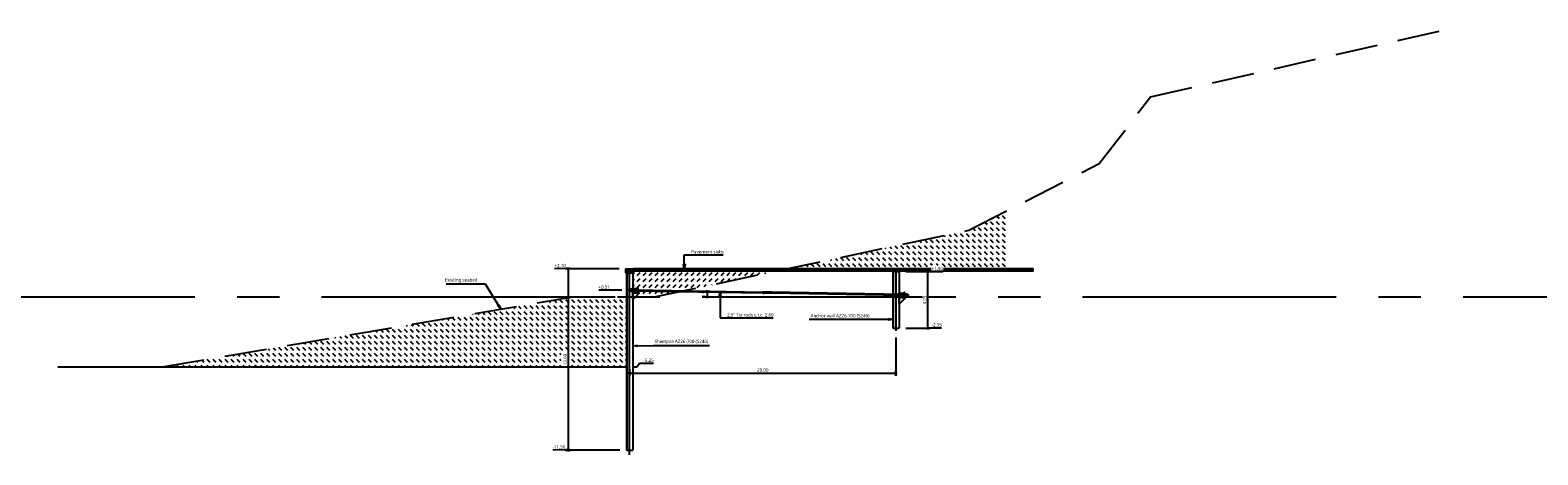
# Model space of a CAD drawing. Header units: metres. Extents: x 2831 to 4656, y -1529 to 547.
# Tile 4 of 20: x 3430 to 3543, y -1472 to -1440. Entities that reach past the tile are written whole.
import ezdxf

# ---------------------------------------------------------------- set-up
doc = ezdxf.new("R2010")
doc.units = ezdxf.units.M
doc.linetypes.add('06 Sections$0$CENTER2', pattern=[28.575, 19.05, -3.175, 3.175, -3.175])
doc.linetypes.add('06 Sections$0$HIDDEN2', pattern=[4.7625, 3.175, -1.5875])
for name, color, linetype in [('06 Sections$0$H000B1-HATCH-013', 8, 'Continuous'), ('06 Sections$0$H000BU-HATCH-K251', 251, 'Continuous'), ('06 Sections$0$H000BW-HATCH-K253', 253, 'Continuous'), ('06 Sections$0$H000E1-GEN-013', 8, 'Continuous'), ('06 Sections$0$H000E2-GEN-018', 1, 'Continuous'), ('06 Sections$0$H000E4-GEN-035', 3, 'Continuous'), ('06 Sections$0$H000E5-GEN-050', 4, 'Continuous'), ('06 Sections$0$H000H3-TEXT-025', 7, 'Continuous'), ('06 Sections$0$H000L3-HID-025', 7, '06 Sections$0$HIDDEN2'), ('06 Sections$0$H000S3-DIM-025', 7, 'Continuous'), ('06 Sections$0$H030L2-SYS-018', 1, '06 Sections$0$CENTER2'), ('06 Sections$0$H030L8-SYS-013', 8, '06 Sections$0$CENTER2'), ('06 Sections$0$SYST-013-CE2', 8, '06 Sections$0$CENTER2')]:
    doc.layers.add(name, color=color, linetype=linetype)
doc.styles.add('06 Sections$0$ISO', font='segoeui.ttf')
doc.dimstyles.new('06 Sections$0$WB-M100', dxfattribs={"dimscale": 0.1, "dimtxt": 2.5, "dimasz": 1, "dimexe": 2, "dimexo": 5, "dimgap": 1, "dimtad": 1, "dimzin": 0, "dimdsep": 46, "dimtxsty": '06 Sections$0$ISO', "dimblk1": '06 Sections$0$dimdot', "dimblk2": '06 Sections$0$dimdot', "dimsah": 1, "dimcen": 0, "dimdle": 2, "dimclrd": 256, "dimclre": 256, "dimclrt": 256, "dimadec": 0, "dimazin": 0, "dimtp": 1, "dimtfac": 1, "dimtix": 1, "dimtmove": 0, "dimatfit": 3, "dimldrblk": '06 Sections$0$dimpijl', "dimfxl": 2, "dimtolj": 1, "dimtzin": 1, "dimlwd": -1, "dimlwe": -1, "dimarcsym": 0})

# ---------------------------------------------------------------- blocks, each defined once
blk = doc.blocks.new('06 Sections$0$UNP400')
blk.add_lwpolyline([(0, 200), (110, 200), (110, 193, -0.3996556), (101, 184), (31, 180, 0.3996556), (14, 162), (14, -162, 0.3996556), (31, -180), (101, -184, -0.3996556), (110, -193), (110, -200), (0, -200)], format="xyb", close=True)
blk = doc.blocks.new('06 Sections$0$WALER')
blk.add_lwpolyline([(-50, -640), (0, -640), (0, -190), (-450, -190), (-450, -240)], close=True)
at = {"rotation": 90}
blk.add_blockref('06 Sections$0$UNP400', (-200, 80), dxfattribs=at)
at = {"xscale": -1, "rotation": 90}
blk.add_blockref('06 Sections$0$UNP400', (-200, -80), dxfattribs=at)
blk = doc.blocks.new('06 Sections$0$M90 nut')
for p, q in [((0, 56), (0, -56)), ((6, 75), (31, 75)), ((6, 37), (31, 37)), ((63, 75), (31, 75)), ((63, 37), (31, 37)), ((70, 56), (70, -56)), ((6, -38), (31, -38)), ((31, -75), (6, -75)), ((63, -38), (31, -38)), ((31, -75), (63, -75))]:
    blk.add_line(p, q)
for centre, radius, start, end in [((31, 56), 30.6, 142.12111, 180), ((31, 56), 30.6, 180, 217.87889), ((113, 0), 113, 160.52873, 199.47118), ((39, 56), 30.6, 0, 37.87889), ((39, 56), 30.6, 322.12111, 0), ((-43, 0), 113, 340.52882, 19.47127), ((31, -56), 30.6, 142.12111, 180), ((31, -56), 30.6, 180, 217.87889), ((39, -56), 30.6, 0, 37.87889), ((39, -56), 30.6, 322.12111, 0)]:
    blk.add_arc(centre, radius, start, end)
blk = doc.blocks.new('06 Sections$0$TIEROD')
for p, q in [((-0.212, 0.03), (-0.219, 0.022)), ((-0.145, 0.022), (-0.219, 0.022)), ((-0.219, 0.022), (-0.219, -0.022)), ((-0.212, 0.03), (-0.145, 0.03)), ((-0.04, 0.059), (-0.099, 0.059)), ((-0.099, 0.059), (-0.099, -0.06)), ((-0.053, -0.06), (-0.053, 0.059)), ((0, 0.03), (0.114, 0.03)), ((0.121, 0.027), (0.114, 0.03)), ((0.114, 0.03), (0.114, -0.03)), ((0.121, -0.027), (0.121, 0.027)), ((0.121, 0.027), (7.373, 0.027)), ((0.121, -0.022), (0.121, 0.022)), ((7.373, 0.027), (7.379, 0.03)), ((7.373, 0.027), (7.373, -0.027)), ((7.379, 0.03), (7.436, 0.03)), ((7.379, 0.03), (7.379, -0.03)), ((7.436, 0.046), (7.8, 0.046)), ((7.436, -0.046), (7.436, 0.046)), ((7.8, 0.046), (7.8, -0.046)), ((7.856, 0.03), (7.8, 0.03)), ((7.856, 0.03), (7.856, -0.03)), ((7.863, 0.027), (7.856, 0.03)), ((7.863, 0.027), (7.863, -0.027)), ((15.279, 0.027), (7.863, 0.027)), ((15.279, 0.027), (15.286, 0.03)), ((15.279, -0.027), (15.279, 0.027)), ((15.279, -0.022), (15.279, 0.022)), ((15.286, 0.03), (15.286, -0.03)), ((15.4, 0.03), (15.286, 0.03)), ((15.44, 0.059), (15.499, 0.059)), ((15.453, -0.06), (15.453, 0.059)), ((15.499, 0.059), (15.499, -0.06)), ((15.612, 0.03), (15.545, 0.03)), ((15.545, 0.022), (15.619, 0.022)), ((15.612, 0.03), (15.619, 0.022)), ((15.619, 0.022), (15.619, -0.022)), ((-0.145, -0.022), (-0.219, -0.022)), ((-0.212, -0.03), (-0.219, -0.022)), ((-0.212, -0.03), (-0.145, -0.03)), ((-0.099, -0.06), (-0.04, -0.06)), ((0, -0.03), (0.114, -0.03)), ((0.121, -0.027), (0.114, -0.03)), ((0.121, -0.027), (7.373, -0.027)), ((7.373, -0.027), (7.379, -0.03)), ((7.379, -0.03), (7.436, -0.03)), ((7.8, -0.046), (7.436, -0.046)), ((7.856, -0.03), (7.8, -0.03)), ((7.863, -0.027), (7.856, -0.03)), ((15.279, -0.027), (7.863, -0.027)), ((15.279, -0.027), (15.286, -0.03)), ((15.4, -0.03), (15.286, -0.03)), ((15.499, -0.06), (15.44, -0.06)), ((15.545, -0.022), (15.619, -0.022)), ((15.612, -0.03), (15.545, -0.03)), ((15.612, -0.03), (15.619, -0.022))]:
    blk.add_line(p, q)
for points in [[(-0.04, -0.073), (0, -0.073), (0, 0.073), (-0.04, 0.073)], [(15.4, -0.073), (15.44, -0.073), (15.44, 0.073), (15.4, 0.073)]]:
    blk.add_lwpolyline(points, close=True)
blk.add_circle((7.618, 0), 0.0132)
at = {"layer": '06 Sections$0$SYST-013-CE2'}
blk.add_line((-0.245, 0), (15.676, 0), dxfattribs=at)
at = {"xscale": 0.0006618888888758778, "yscale": 0.0006618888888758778, "zscale": 0.0006618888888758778}
for p in [(-0.145, 0), (15.499, 0)]:
    blk.add_blockref('06 Sections$0$M90 nut', p, dxfattribs=at)
blk = doc.blocks.new('06 Sections$0$dimdot')
blk.add_line((-1, 0), (1, 0))
at = {"const_width": 0.5}
blk.add_lwpolyline([(-0.3, 0, 1), (0.2, 0, 1)], format="xyb", close=True, dxfattribs=at)
blk.add_lwpolyline([(0, -2), (0, 2)])
blk = doc.blocks.new('*D397')
at = {"layer": '06 Sections$0$H000S3-DIM-025', "transparency": 16777216}
for p, q in [((165.18, 2.1), (161.17, 2.1)), ((161.37, 2), (161.37, -11.4)), ((165.25, -11.5), (161.17, -11.5))]:
    blk.add_line(p, q, dxfattribs=at)
at = {"layer": '06 Sections$0$H000S3-DIM-025', "transparency": 16777216, "xscale": 0.1, "yscale": 0.1, "zscale": 0.1}
for p, rotation in [((161.37, 2.1), 90), ((161.37, -11.5), 270)]:
    blk.add_blockref('06 Sections$0$dimdot', p, dxfattribs=dict(at, rotation=rotation))
at = {"layer": '06 Sections$0$H000S3-DIM-025', "transparency": 16777216, "insert": (161.14, -4.7), "char_height": 0.25, "attachment_point": 5, "rotation": 90, "style": '06 Sections$0$ISO', "bg_fill": 3, "box_fill_scale": 1.1, "bg_fill_color": 256, "bg_fill_true_color": 13158600, "bg_fill_transparency": 0}
blk.add_mtext('\\A1;13.60', dxfattribs=at)
blk = doc.blocks.new('06 Sections$0$dimpijl')
at = {"linetype": 'Continuous'}
blk.add_hatch(color=256, dxfattribs=at).paths.add_polyline_path([(0, 0), (-3.5, 0.6), (-3.5, -0.6)])
for p, q in [((-3.5, 0.6), (0, 0)), ((-3.5, 0.6), (-3.5, -0.6)), ((0, 0), (-3.5, -0.6))]:
    blk.add_line(p, q, dxfattribs=at)
blk = doc.blocks.new('*D398')
at = {"layer": '06 Sections$0$H000S3-DIM-025', "transparency": 16777216}
for p, q in [((186.71, 1.9), (188.56, 1.9)), ((188.36, 1.8), (188.36, -2.25)), ((186.71, -2.35), (188.56, -2.35))]:
    blk.add_line(p, q, dxfattribs=at)
at = {"layer": '06 Sections$0$H000S3-DIM-025', "transparency": 16777216, "xscale": 0.1, "yscale": 0.1, "zscale": 0.1}
for p, rotation in [((188.36, 1.9), 90), ((188.36, -2.35), 270)]:
    blk.add_blockref('06 Sections$0$dimdot', p, dxfattribs=dict(at, rotation=rotation))
at = {"layer": '06 Sections$0$H000S3-DIM-025', "transparency": 16777216, "insert": (188.13, -0.23), "char_height": 0.25, "attachment_point": 5, "rotation": 90, "style": '06 Sections$0$ISO', "bg_fill": 3, "box_fill_scale": 1.1, "bg_fill_color": 256, "bg_fill_true_color": 13158600, "bg_fill_transparency": 0}
blk.add_mtext('\\A1;4.25', dxfattribs=at)
blk = doc.blocks.new('*D333')
at = {"layer": '06 Sections$0$H000S3-DIM-025', "transparency": 16777216}
blk.add_line((186.71, 1.9), (189.51, 1.9), dxfattribs=at)
at = {"layer": '06 Sections$0$H000S3-DIM-025', "transparency": 16777216, "insert": (189.08, 2.13), "char_height": 0.25, "attachment_point": 5, "style": '06 Sections$0$ISO', "bg_fill": 3, "box_fill_scale": 1.1, "bg_fill_color": 256, "bg_fill_true_color": 13158600, "bg_fill_transparency": 0}
blk.add_mtext('\\A1;+1.90', dxfattribs=at)
blk = doc.blocks.new('*D334')
at = {"layer": '06 Sections$0$H000S3-DIM-025', "transparency": 16777216}
for p, q in [((186.71, -2.35), (188.16, -2.35)), ((188.16, -2.35), (188.36, -2.33)), ((188.36, -2.33), (189.41, -2.33))]:
    blk.add_line(p, q, dxfattribs=at)
at = {"layer": '06 Sections$0$H000S3-DIM-025', "transparency": 16777216, "insert": (189.04, -2.1), "char_height": 0.25, "attachment_point": 5, "style": '06 Sections$0$ISO', "bg_fill": 3, "box_fill_scale": 1.1, "bg_fill_color": 256, "bg_fill_true_color": 13158600, "bg_fill_transparency": 0}
blk.add_mtext('\\A1;-2.35', dxfattribs=at)
blk = doc.blocks.new('*D335')
at = {"layer": '06 Sections$0$H000S3-DIM-025', "transparency": 16777216}
blk.add_line((165.39, 0.51), (163.66, 0.51), dxfattribs=at)
at = {"layer": '06 Sections$0$H000S3-DIM-025', "transparency": 16777216, "insert": (164.06, 0.74), "char_height": 0.25, "attachment_point": 5, "style": '06 Sections$0$ISO', "bg_fill": 3, "box_fill_scale": 1.1, "bg_fill_color": 256, "bg_fill_true_color": 13158600, "bg_fill_transparency": 0}
blk.add_mtext('\\A1;+0.51', dxfattribs=at)
blk = doc.blocks.new('*D336')
at = {"layer": '06 Sections$0$H000S3-DIM-025', "transparency": 16777216}
for p, q in [((161.48, 2.12), (160.34, 2.12)), ((161.68, 2.1), (161.48, 2.12)), ((165.18, 2.1), (161.68, 2.1))]:
    blk.add_line(p, q, dxfattribs=at)
at = {"layer": '06 Sections$0$H000S3-DIM-025', "transparency": 16777216, "insert": (160.76, 2.35), "char_height": 0.25, "attachment_point": 5, "style": '06 Sections$0$ISO', "bg_fill": 3, "box_fill_scale": 1.1, "bg_fill_color": 256, "bg_fill_true_color": 13158600, "bg_fill_transparency": 0}
blk.add_mtext('\\A1;+2.10', dxfattribs=at)
blk = doc.blocks.new('*D337')
at = {"layer": '06 Sections$0$H000S3-DIM-025', "transparency": 16777216}
for p, q in [((161.45, -11.48), (160.2, -11.48)), ((161.65, -11.5), (161.45, -11.48)), ((165.25, -11.5), (161.65, -11.5))]:
    blk.add_line(p, q, dxfattribs=at)
at = {"layer": '06 Sections$0$H000S3-DIM-025', "transparency": 16777216, "insert": (160.67, -11.25), "char_height": 0.25, "attachment_point": 5, "style": '06 Sections$0$ISO', "bg_fill": 3, "box_fill_scale": 1.1, "bg_fill_color": 256, "bg_fill_true_color": 13158600, "bg_fill_transparency": 0}
blk.add_mtext('\\A1;-11.50', dxfattribs=at)
blk = doc.blocks.new('*D399')
at = {"layer": '06 Sections$0$H000S3-DIM-025', "transparency": 16777216}
for p, q in [((185.98, -3.04), (185.98, -5.91)), ((165.98, -5.41), (165.98, -5.51)), ((166.08, -5.71), (185.88, -5.71))]:
    blk.add_line(p, q, dxfattribs=at)
at = {"layer": '06 Sections$0$H000S3-DIM-025', "transparency": 16777216, "xscale": 0.1, "yscale": 0.1, "zscale": 0.1, "rotation": 180}
blk.add_blockref('06 Sections$0$dimdot', (165.98, -5.71), dxfattribs=at)
at = {"layer": '06 Sections$0$H000S3-DIM-025', "transparency": 16777216, "xscale": 0.1, "yscale": 0.1, "zscale": 0.1}
blk.add_blockref('06 Sections$0$dimdot', (185.98, -5.71), dxfattribs=at)
at = {"layer": '06 Sections$0$H000S3-DIM-025', "transparency": 16777216, "insert": (175.98, -5.48), "char_height": 0.25, "attachment_point": 5, "style": '06 Sections$0$ISO', "bg_fill": 3, "box_fill_scale": 1.1, "bg_fill_color": 256, "bg_fill_true_color": 13158600, "bg_fill_transparency": 0}
blk.add_mtext('\\A1;20.00', dxfattribs=at)
blk = doc.blocks.new('*D299')
at = {"layer": '06 Sections$0$H000S3-DIM-025', "transparency": 16777216}
for p, q in [((166.25, -5.25), (166.52, -5.25)), ((166.52, -5.25), (166.72, -4.98)), ((166.72, -4.98), (167.77, -4.98))]:
    blk.add_line(p, q, dxfattribs=at)
at = {"layer": '06 Sections$0$H000S3-DIM-025', "transparency": 16777216, "insert": (167.4, -4.75), "char_height": 0.25, "attachment_point": 5, "style": '06 Sections$0$ISO', "bg_fill": 3, "box_fill_scale": 1.1, "bg_fill_color": 256, "bg_fill_true_color": 13158600, "bg_fill_transparency": 0}
blk.add_mtext('\\A1;-5.25', dxfattribs=at)
blk = doc.blocks.new('*D290')
at = {"layer": '06 Sections$0$H000S3-DIM-025', "transparency": 16777216}
blk.add_arc((194.86, 0), 23.06, 179.2484, 179.7516, dxfattribs=at)
at = {"layer": '06 Sections$0$H000S3-DIM-025', "transparency": 16777216, "xscale": 0.1, "yscale": 0.1, "zscale": 0.1}
for p, rotation in [((171.79, 0.4), 89.12421055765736), ((171.79, 0), 269.8757894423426)]:
    blk.add_blockref('06 Sections$0$dimdot', p, dxfattribs=dict(at, rotation=rotation))
at = {"layer": '06 Sections$0$H000S3-DIM-025', "transparency": 16777216, "insert": (171.56, 0.2), "char_height": 0.25, "attachment_point": 5, "rotation": 89.5, "style": '06 Sections$0$ISO'}
blk.add_mtext('\\A1;1°', dxfattribs=at)
blk = doc.blocks.new('06 Sections')
at = {"layer": '06 Sections$0$H000B1-HATCH-013'}
h = blk.add_hatch(dxfattribs=at)
h.set_pattern_fill('DASH', color=256, scale=0.1, angle=315)
h.paths.add_polyline_path([(194.342, 2.1), (194.342, 6.478), (191.445, 5), (177.761, 2.1)])
h.paths.add_polyline_path([(188.555, 2.1), (189.579, 2.1), (189.579, 2.38), (188.555, 2.38)], flags=17)
h = blk.add_hatch(dxfattribs=at)
h.set_pattern_fill('DASH', color=256, scale=0.1, angle=45)
h.paths.add_polyline_path([(166.28, 1.95), (166.28, 1.8), (166.21, 1.8), (166.21, 0), (167.852, 0), (177.053, 1.95)])
h = blk.add_hatch(dxfattribs=at)
h.set_pattern_fill('DASH', color=256, scale=0.1, angle=315)
h.paths.add_polyline_path([(130.874, -5.25), (165.75, -5.25), (165.75, 0), (161.709, 0)])
h.paths.add_polyline_path([(161.414, -5.199), (161.414, -4.226), (160.814, -4.226), (160.814, -5.199)], flags=16)
at = {"layer": '06 Sections$0$H000BU-HATCH-K251'}
h = blk.add_hatch(color=256, dxfattribs=at)
h.dxf.hatch_style = 1
h.paths.add_polyline_path([(166.28, 2.1), (166.28, 1.95), (168.28, 1.95), (168.28, 2.1)])
h = blk.add_hatch(color=256, dxfattribs=at)
h.dxf.hatch_style = 1
h.paths.add_polyline_path([(168.28, 2.1), (168.28, 1.95), (170.28, 1.95), (170.28, 2.1)])
h = blk.add_hatch(color=256, dxfattribs=at)
h.dxf.hatch_style = 1
h.paths.add_polyline_path([(170.28, 2.1), (170.28, 1.95), (172.28, 1.95), (172.28, 2.1)])
h = blk.add_hatch(color=256, dxfattribs=at)
h.dxf.hatch_style = 1
h.paths.add_polyline_path([(172.28, 2.1), (172.28, 1.95), (174.28, 1.95), (174.28, 2.1)])
h = blk.add_hatch(color=256, dxfattribs=at)
h.dxf.hatch_style = 1
h.paths.add_polyline_path([(174.28, 2.1), (174.28, 1.95), (176.28, 1.95), (176.28, 2.1)])
h = blk.add_hatch(color=256, dxfattribs=at)
h.dxf.hatch_style = 1
h.paths.add_polyline_path([(176.28, 2.1), (176.28, 1.95), (178.28, 1.95), (178.28, 2.1)])
h = blk.add_hatch(color=256, dxfattribs=at)
h.dxf.hatch_style = 1
h.paths.add_polyline_path([(178.28, 2.1), (178.28, 1.95), (180.28, 1.95), (180.28, 2.1)])
h = blk.add_hatch(color=256, dxfattribs=at)
h.dxf.hatch_style = 1
h.paths.add_polyline_path([(180.28, 2.1), (180.28, 1.95), (182.28, 1.95), (182.28, 2.1)])
h = blk.add_hatch(color=256, dxfattribs=at)
h.dxf.hatch_style = 1
h.paths.add_polyline_path([(182.28, 2.1), (182.28, 1.95), (184.28, 1.95), (184.28, 2.1)])
h = blk.add_hatch(color=256, dxfattribs=at)
h.dxf.hatch_style = 1
h.paths.add_polyline_path([(184.28, 2.1), (184.28, 1.95), (186.28, 1.95), (186.28, 2.1)])
h = blk.add_hatch(color=256, dxfattribs=at)
h.dxf.hatch_style = 1
h.paths.add_polyline_path([(186.28, 2.1), (186.28, 1.95), (188.28, 1.95), (188.28, 2.1)])
h = blk.add_hatch(color=256, dxfattribs=at)
h.dxf.hatch_style = 1
h.paths.add_polyline_path([(188.28, 2.1), (188.28, 1.95), (190.28, 1.95), (190.28, 2.1)])
h = blk.add_hatch(color=256, dxfattribs=at)
h.dxf.hatch_style = 1
h.paths.add_polyline_path([(190.28, 2.1), (190.28, 1.95), (192.28, 1.95), (192.28, 2.1)])
h = blk.add_hatch(color=256, dxfattribs=at)
h.dxf.hatch_style = 1
h.paths.add_polyline_path([(192.28, 2.1), (192.28, 1.95), (194.28, 1.95), (194.28, 2.1)])
h = blk.add_hatch(color=256, dxfattribs=at)
h.dxf.hatch_style = 1
h.paths.add_polyline_path([(194.28, 2.1), (194.28, 1.95), (196.28, 1.95), (196.28, 2.1)])
at = {"layer": '06 Sections$0$H000BW-HATCH-K253'}
h = blk.add_hatch(color=256, dxfattribs=at)
h.dxf.hatch_style = 1
h.paths.add_polyline_path([(166.28, 1.8), (166.28, 2.1), (165.68, 2.1), (165.68, 1.8)])
at = {"layer": '06 Sections$0$H000E2-GEN-018'}
for p, q in [((165.75, 1.85), (165.75, -11.5)), ((166.21, 1.85), (165.75, 1.85)), ((165.763, 1.85), (165.763, -11.5)), ((166.21, 1.85), (166.21, -11.5)), ((185.75, 1.9), (185.75, -2.35)), ((185.75, 1.9), (186.21, 1.9)), ((185.763, 1.9), (185.763, -2.35)), ((186.21, 1.9), (186.21, -2.35)), ((185.75, -2.35), (186.21, -2.35)), ((165.75, -11.5), (166.21, -11.5))]:
    blk.add_line(p, q, dxfattribs=at)
at = {"layer": '06 Sections$0$H000E4-GEN-035'}
for p, q in [((166.28, 2.1), (196.32, 2.1)), ((123.044, -5.25), (165.75, -5.25))]:
    blk.add_line(p, q, dxfattribs=at)
for points in [[(166.28, 1.95), (168.28, 1.95), (168.28, 2.1), (166.28, 2.1)], [(168.28, 1.95), (170.28, 1.95), (170.28, 2.1), (168.28, 2.1)], [(170.28, 1.95), (172.28, 1.95), (172.28, 2.1), (170.28, 2.1)], [(172.28, 1.95), (174.28, 1.95), (174.28, 2.1), (172.28, 2.1)], [(174.28, 1.95), (176.28, 1.95), (176.28, 2.1), (174.28, 2.1)], [(176.28, 1.95), (178.28, 1.95), (178.28, 2.1), (176.28, 2.1)], [(178.28, 1.95), (180.28, 1.95), (180.28, 2.1), (178.28, 2.1)], [(180.28, 1.95), (182.28, 1.95), (182.28, 2.1), (180.28, 2.1)], [(182.28, 1.95), (184.28, 1.95), (184.28, 2.1), (182.28, 2.1)], [(184.28, 1.95), (186.28, 1.95), (186.28, 2.1), (184.28, 2.1)], [(186.28, 1.95), (188.28, 1.95), (188.28, 2.1), (186.28, 2.1)], [(188.28, 1.95), (190.28, 1.95), (190.28, 2.1), (188.28, 2.1)], [(190.28, 1.95), (192.28, 1.95), (192.28, 2.1), (190.28, 2.1)], [(192.28, 1.95), (194.28, 1.95), (194.28, 2.1), (192.28, 2.1)], [(194.28, 1.95), (196.28, 1.95), (196.28, 2.1), (194.28, 2.1)]]:
    blk.add_lwpolyline(points, close=True, dxfattribs=at)
at = {"layer": '06 Sections$0$H000E5-GEN-050'}
for p, q in [((165.68, 2.1), (166.28, 2.1)), ((165.68, 2.1), (165.68, 1.8)), ((165.68, 1.8), (166.28, 1.8)), ((166.28, 2.1), (166.28, 1.8))]:
    blk.add_line(p, q, dxfattribs=at)
at = {"layer": '06 Sections$0$H000L3-HID-025'}
blk.add_lwpolyline([(130.874, -5.25), (161.709, 0), (167.852, 0), (191.445, 5), (201.242, 10), (205.105, 15), (227.101, 20)], dxfattribs=at)
at = {"layer": '06 Sections$0$H030L2-SYS-018'}
blk.add_line((-171.475, 0), (1168.02, 0), dxfattribs=at)
at = {"layer": '06 Sections$0$H030L8-SYS-013'}
for p, q in [((165.98, -11.842), (165.98, 2.007)), ((185.98, 1.975), (185.98, -2.539))]:
    blk.add_line(p, q, dxfattribs=at)
at = {"layer": '06 Sections$0$H000E1-GEN-013', "xscale": 1.325, "yscale": 1.325, "zscale": 1.325, "rotation": 359}
blk.add_blockref('06 Sections$0$TIEROD', (166.21, 0.5), dxfattribs=at)
at = {"layer": '06 Sections$0$H000E2-GEN-018', "xscale": -0.001, "yscale": 0.0009999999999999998, "zscale": 0.0009999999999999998}
for p in [(166.21, 0.5), (186.21, 0.151)]:
    blk.add_blockref('06 Sections$0$WALER', p, dxfattribs=at)
at = {"layer": '06 Sections$0$H000H3-TEXT-025', "insert": (170.611, 3.256), "char_height": 0.25, "attachment_point": 7, "style": '06 Sections$0$ISO'}
blk.add_mtext('\\A1;Pavement slabs', dxfattribs=at)
at = {"layer": '06 Sections$0$H000S3-DIM-025'}
for base, p1, p2, override, picture, middle in [((161.369, -11.5), (165.68, 2.1), (165.75, -11.5), {"dimpost": '<>', "dimtmove": 1, "dimtfill": 1}, '*D397', (161.139, -4.7)), ((188.362, -2.35), (186.21, 1.9), (186.21, -2.35), {"dimpost": '<>', "dimtfill": 1}, '*D398', (188.133, -0.225))]:
    dim = blk.add_linear_dim(base=base, p1=p1, p2=p2, angle=90, dimstyle='06 Sections$0$WB-M100', override=override, dxfattribs=at)
    dim.commit()
    dim.dimension.update_dxf_attribs({"geometry": picture, "text_midpoint": middle})
dim = blk.add_ordinate_dim(feature_location=(186.21, 1.9), offset=(2.352, 0), dtype=0, origin=(-100, 0), dimstyle='06 Sections$0$WB-M100', override={"dimpost": '+<>', "dimtfill": 1}, dxfattribs=at)
dim.commit()
dim.dimension.update_dxf_attribs({"geometry": '*D333', "text_midpoint": (189.084, 2.13)})
dim = blk.add_ordinate_dim(feature_location=(186.21, -2.35), offset=(2.352, 0.021), dtype=0, origin=(-100, 0), dimstyle='06 Sections$0$WB-M100', override={"dimpost": '-<>', "dimtfill": 1}, dxfattribs=at)
dim.commit()
dim.dimension.update_dxf_attribs({"geometry": '*D334', "text_midpoint": (189.037, -2.1)})
at = {"layer": '06 Sections$0$H000H3-TEXT-025', "annotation_type": 0, "has_hookline": 1, "hookline_direction": 0, "text_width": 2.388}
blk.add_leader([(170.084, 2.1), (170.084, 3.156), (170.511, 3.156)], dimstyle='06 Sections$0$WB-M100', dxfattribs=at)
at = {"layer": '06 Sections$0$H000H3-TEXT-025', "char_height": 0.25, "style": '06 Sections$0$ISO'}
for s, insert, attachment_point in [('\\A1;2.5" Tie rods c.t.c. 2.80', (173.301, -1.476), 7), ('\\A1;Anchor wall AZ26-700 (S240)', (183.986, -1.59), 9)]:
    blk.add_mtext(s, dxfattribs=dict(at, insert=insert, attachment_point=attachment_point))
at = {"layer": '06 Sections$0$H000S3-DIM-025'}
dim = blk.add_ordinate_dim(feature_location=(165.885, 0.506), offset=(-1.328, 0), dtype=0, origin=(-100, 0), dimstyle='06 Sections$0$WB-M100', override={"dimpost": '+<>', "dimtfill": 1}, dxfattribs=at)
dim.commit()
dim.dimension.update_dxf_attribs({"geometry": '*D335', "text_midpoint": (164.061, 0.736)})
at = {"layer": '06 Sections$0$H000H3-TEXT-025', "annotation_type": 0, "has_hookline": 1}
for points, hookline_direction, text_width in [([(172.772, 0.349), (172.774, -1.576), (173.201, -1.576)], 0, 3.453), ([(185.75, -1.69), (184.086, -1.69)], 1, 4.533)]:
    blk.add_leader(points, dimstyle='06 Sections$0$WB-M100', dxfattribs=dict(at, hookline_direction=hookline_direction, text_width=text_width))
at = {"layer": '06 Sections$0$H000S3-DIM-025'}
dim = blk.add_ordinate_dim(feature_location=(165.68, 2.1), offset=(-4.4, 0.021), dtype=0, origin=(-100, 0), dimstyle='06 Sections$0$WB-M100', override={"dimpost": '+<>', "dimtfill": 1}, dxfattribs=at)
dim.commit()
dim.dimension.update_dxf_attribs({"geometry": '*D336', "text_midpoint": (160.759, 2.351)})
at = {"layer": '06 Sections$0$H000H3-TEXT-025', "insert": (154.556, 1.065), "char_height": 0.25, "attachment_point": 9, "style": '06 Sections$0$ISO'}
blk.add_mtext('\\A1;Existing seabed', dxfattribs=at)
at = {"layer": '06 Sections$0$H000S3-DIM-025'}
dim = blk.add_ordinate_dim(feature_location=(165.75, -11.5), offset=(-4.502, 0.021), dtype=0, origin=(-100, 0), dimstyle='06 Sections$0$WB-M100', override={"dimpost": '-<>', "dimtfill": 1}, dxfattribs=at)
dim.commit()
dim.dimension.update_dxf_attribs({"geometry": '*D337', "text_midpoint": (160.673, -11.249)})
dim = blk.add_linear_dim(base=(185.98, -5.708), p1=(165.981, -5.908), p2=(185.98, -2.539), dimstyle='06 Sections$0$WB-M100', override={"dimpost": '<>', "dimtfill": 1}, dxfattribs=at)
dim.commit()
dim.dimension.update_dxf_attribs({"geometry": '*D399', "text_midpoint": (175.98, -5.479)})
at = {"layer": '06 Sections$0$H000H3-TEXT-025', "annotation_type": 0, "has_hookline": 1, "hookline_direction": 1, "text_width": 2.365}
blk.add_leader([(156.294, -0.922), (155.165, 0.965), (154.656, 0.965)], dimstyle='06 Sections$0$WB-M100', dxfattribs=at)
at = {"layer": '06 Sections$0$H000H3-TEXT-025', "insert": (167.848, -3.549), "char_height": 0.25, "attachment_point": 7, "style": '06 Sections$0$ISO'}
blk.add_mtext('\\A1;Sheetpile AZ26-700 (S240)', dxfattribs=at)
at = {"layer": '06 Sections$0$H000H3-TEXT-025', "annotation_type": 0, "has_hookline": 1, "hookline_direction": 0, "text_width": 4.128}
blk.add_leader([(166.21, -3.678), (167.748, -3.649)], dimstyle='06 Sections$0$WB-M100', dxfattribs=at)
at = {"layer": '06 Sections$0$H000S3-DIM-025'}
dim = blk.add_ordinate_dim(feature_location=(165.75, -5.25), offset=(1.17, 0.271), dtype=0, origin=(-100, 0), dimstyle='06 Sections$0$WB-M100', override={"dimpost": '-<>', "dimtfill": 1}, dxfattribs=at)
dim.commit()
dim.dimension.update_dxf_attribs({"geometry": '*D299', "text_midpoint": (167.395, -4.75)})
dim = blk.add_angular_dim_2l(base=(171.793, 0.268), line1=((-171.475, 0), (1168.02, 0)), line2=((166.21, 0.5), (179.568, 0.267)), dimstyle='06 Sections$0$WB-M100', override={"dimpost": '<>'}, dxfattribs=at)
dim.commit()
dim.dimension.update_dxf_attribs({"geometry": '*D290', "text_midpoint": (171.564, 0.203)})

msp = doc.modelspace()

# ---------------------------------------------------------------- block references
msp.add_blockref('06 Sections', (3308.804, -1460.004))

doc.saveas('drawing.dxf')
